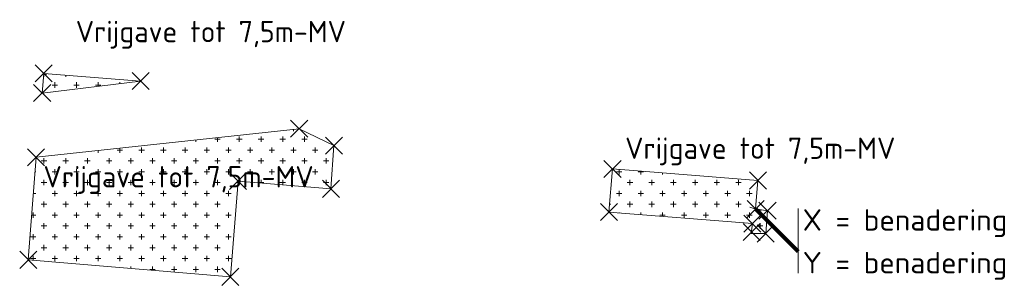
# Model space of a CAD drawing. Header units: metres. Extents: x 179290 to 179405, y 582848 to 582879.
import ezdxf

# ---------------------------------------------------------------- set-up
doc = ezdxf.new("R2010")
doc.units = ezdxf.units.M
doc.header["$LTSCALE"] = 0.2
doc.header["$PDMODE"] = 3
doc.header["$PDSIZE"] = 1
for name, color, linetype, lineweight in [('B-WE-MO-EXPLOSIEVEN-OPSPORINGSGEBIED-A', 12, 'Continuous', 18), ('B-WE-MO-EXPLOSIEVEN-OPSPORINGSGEBIED-G', 10, 'Continuous', 18), ('B-WE-MO-EXPLOSIEVEN-S', 10, 'Continuous', 18), ('B-WE-MO-EXPLOSIEVEN-T25', 7, 'Continuous', 25)]:
    doc.layers.add(name, color=color, linetype=linetype, lineweight=lineweight)
doc.styles.add('iba 2.5 mm_0', font='ARIALUNI.TTF')
doc.styles.add('NLCS-ISO', font='isocpeur.ttf')
doc.styles.add('NLCS-ISO-ANNOTATIEF-T25', font='txt', dxfattribs={"height": 2.5})
doc.styles.add('NLCS-T70-A', font='txt', dxfattribs={"height": 0.007})
doc.dimstyles.new('NLCS-T25-SCHRAP-EXTENSION-ANNOTATIVE', dxfattribs={"dimtxt": 0.07, "dimasz": 0.035, "dimexe": 0.035, "dimexo": 0.035, "dimgap": 0.035, "dimtad": 1, "dimzin": 3, "dimdsep": 46, "dimtxsty": 'NLCS-T70-A', "dimblk": '_Oblique_0.5', "dimcen": 0.09, "dimclrt": 256, "dimadec": 4, "dimazin": 3, "dimtfac": 1, "dimtmove": 1, "dimatfit": 1, "dimldrblk": '_Oblique_0.5', "dimfxl": 1, "dimfrac": 2, "dimtolj": 1, "dimtzin": 3, "dimlwd": 0, "dimlwe": 0, "dimarcsym": 0})

# ---------------------------------------------------------------- blocks, each defined once
blk = doc.blocks.new('_Oblique_0.5')
at = {"color": 0, "linetype": 'ByBlock', "lineweight": -2}
for p, q in [((0, 0), (-1, 0)), ((0.5, 0.25), (-0.5, -0.25))]:
    blk.add_line(p, q, dxfattribs=at)
blk = doc.blocks.new('SAL-COORDINAAT_PIJL_RECHTSONDER-SO')
at = {"flags": 128}
blk.add_lwpolyline([(5, 0.04), (5, -7.51)], dxfattribs=at)
blk.add_point((0, 0))
at = {"style": 'NLCS-ISO'}
for tag, p in [('X-COORDINAAT', (5.51, -2.54)), ('Y-COORDINAAT', (5.51, -7.54))]:
    blk.add_attdef(tag, p, '', height=2.5, dxfattribs=at)
blk.add_leader([(0, 0), (5, -5)], dimstyle='NLCS-T25-SCHRAP-EXTENSION-ANNOTATIVE', override={"dimtxt": 2.5, "dimasz": 1.25, "dimgap": 1.25, "dimtxsty": 'iba 2.5 mm_0', "dimlwd": 65534})

msp = doc.modelspace()

# ---------------------------------------------------------------- hatches: boundary and pattern name
at = {"layer": 'B-WE-MO-EXPLOSIEVEN-OPSPORINGSGEBIED-A', "ltscale": 2}
h = msp.add_hatch(dxfattribs=at)
h.set_pattern_fill('CROSS', color=256, scale=0.2)
h.paths.add_polyline_path([(179292.54, 582872.94), (179292.36, 582870.64), (179303.88, 582872.04)])
h.paths.add_polyline_path([(179291.64, 582863.12), (179290.73, 582851.11), (179314.38, 582849.12), (179315.28, 582860.33), (179326.15, 582859.42), (179326.5, 582864.48), (179322.44, 582866.46)])
h = msp.add_hatch(dxfattribs=at)
h.set_pattern_fill('CROSS', color=256, scale=0.2)
h.paths.add_polyline_path([(179359.11, 582861.76), (179358.69, 582856.71), (179375.48, 582855.35), (179375.33, 582854.2), (179377.04, 582854.19), (179377.24, 582856.86), (179375.85, 582857.07), (179376.13, 582860.4)])

# ---------------------------------------------------------------- linework, layer by layer
at = {"layer": 'B-WE-MO-EXPLOSIEVEN-OPSPORINGSGEBIED-G', "flags": 128}
for points in [[(179292.54, 582872.94), (179292.36, 582870.64), (179303.88, 582872.04)], [(179291.64, 582863.12), (179290.73, 582851.11), (179314.38, 582849.12), (179315.28, 582860.33), (179326.15, 582859.42), (179326.5, 582864.48), (179322.44, 582866.46)], [(179359.11, 582861.76), (179358.69, 582856.71), (179375.48, 582855.35), (179375.33, 582854.2), (179377.04, 582854.19), (179377.24, 582856.86), (179375.85, 582857.07), (179376.13, 582860.4)]]:
    msp.add_lwpolyline(points, close=True, dxfattribs=at)
at = {"layer": 'B-WE-MO-EXPLOSIEVEN-S'}
for p in [(179292.54, 582872.94), (179303.88, 582872.04), (179292.36, 582870.64), (179322.44, 582866.46), (179326.5, 582864.48), (179291.64, 582863.12), (179359.11, 582861.76), (179315.28, 582860.33), (179326.15, 582859.42), (179376.13, 582860.4), (179358.69, 582856.71), (179377.24, 582856.86), (179375.48, 582855.35), (179375.4, 582854.36), (179377.04, 582854.19), (179290.73, 582851.11), (179314.38, 582849.12)]:
    msp.add_point(p, dxfattribs=at)

# ---------------------------------------------------------------- block references
at = {"layer": 'B-WE-MO-EXPLOSIEVEN-S', "ltscale": 2}
msp.add_blockref('SAL-COORDINAAT_PIJL_RECHTSONDER-SO', (179375.85, 582857.07), dxfattribs=at).add_auto_attribs({'X-COORDINAAT': 'X = benadering', 'Y-COORDINAAT': 'Y = benadering'})

# ---------------------------------------------------------------- texts
at = {"layer": 'B-WE-MO-EXPLOSIEVEN-T25', "ltscale": 2, "char_height": 2.5, "width": 30.1764, "attachment_point": 1, "style": 'NLCS-ISO-ANNOTATIEF-T25'}
for insert in [(179296.29, 582879.09), (179360.58, 582865.43), (179292.51, 582862.09)]:
    msp.add_mtext('Vrijgave tot 7,5m-MV', dxfattribs=dict(at, insert=insert))

doc.saveas('drawing.dxf')
